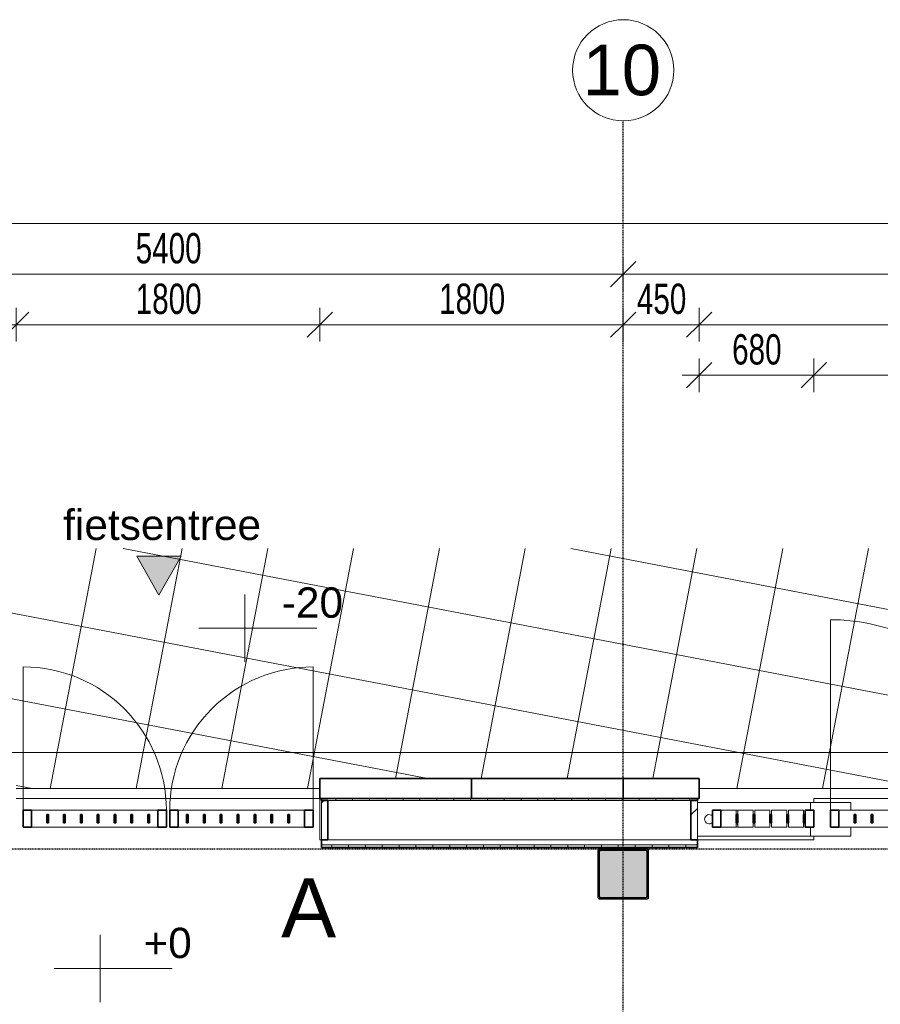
# Model space of a CAD drawing. Header units: millimetres. Extents: x -80560 to 110805, y -11020 to 52719.
# Tile 140 of 152: x 85315 to 90420, y 46877 to 52719. Entities that reach past the tile are written whole.
import ezdxf

# ---------------------------------------------------------------- set-up
doc = ezdxf.new("R2010")
doc.units = ezdxf.units.MM
doc.linetypes.add('CENTER2', pattern=[20, 8, -4, 4, -4])
doc.linetypes.add('DASHED2-1', pattern=[3, 2, -1])
for name, color, linetype, lineweight in [('A-ANNO-DIMS', 211, 'Continuous', 9), ('A-ANNO-DIMS-100', 211, 'Continuous', 9), ('A-ANNO-NOTE', 131, 'Continuous', 18), ('A-DOOR', 31, 'Continuous', 18), ('A-FLOR', 192, 'Continuous', 18), ('A-FLOR-OVHD', 1, 'DASHED2-1', 18), ('A-FLOR-PATT', 8, 'Continuous', 18), ('A-GENM', 13, 'Continuous', 18), ('A-GLAZ-CWMG', 51, 'Continuous', 18), ('A-WALL', 113, 'Continuous', 35), ('A-WALL-PATT', 111, 'Continuous', 35), ('G-ANNO-DIMS', 111, 'Continuous', 9), ('G-ANNO-SYMB', 111, 'Continuous', 9), ('S-COLS', 52, 'Continuous', 18), ('S-GRID', 1, 'Continuous', 9), ('S-GRID-IDEN', 1, 'Continuous', 9)]:
    doc.layers.add(name, color=color, linetype=linetype, lineweight=lineweight)
doc.styles.add('Arial', font='arial.ttf', dxfattribs={"height": 180})
doc.styles.add('Arial_4', font='arial.ttf', dxfattribs={"height": 350})
doc.styles.add('Arial_5', font='arial.ttf', dxfattribs={"height": 300})
doc.styles.add('Arial_6', font='arial.ttf', dxfattribs={"width": 0.7, "height": 180})
doc.dimstyles.new('n3o_1_8', dxfattribs={"dimscale": 304.8, "dimtxt": 183.646692, "dimasz": 0.492126, "dimexe": 0.246063, "dimexo": 0.0625, "dimgap": 0.032808, "dimtad": 1, "dimdec": 0, "dimdsep": 46, "dimtxsty": 'Arial_6', "dimblk1": 'OBLIQUE', "dimblk2": 'OBLIQUE', "dimsah": 1, "dimcen": 0.09, "dimdle": 0.246063, "dimazin": 0, "dimtfac": 1, "dimtdec": 4, "dimtix": 1, "dimtmove": 0, "dimatfit": 3, "dimfxl": 0.246063, "dimfxlon": 1, "dimtvp": 1, "dimtolj": 1, "dimtzin": 0, "dimarcsym": 2})
doc.dimstyles.new('n3o_1_8_0_decimalen', dxfattribs={"dimscale": 304.8, "dimtxt": 183.646692, "dimasz": 0.492126, "dimexe": 0.328084, "dimexo": 0.0625, "dimgap": 0.032808, "dimtad": 1, "dimdec": 0, "dimdsep": 46, "dimtxsty": 'Arial_6', "dimblk1": 'OBLIQUE', "dimblk2": 'OBLIQUE', "dimsah": 1, "dimcen": 0.09, "dimdle": 0.328084, "dimazin": 0, "dimtfac": 1, "dimtdec": 4, "dimtix": 1, "dimtmove": 0, "dimatfit": 3, "dimfxl": 0.328084, "dimfxlon": 1, "dimtvp": 1, "dimtolj": 1, "dimtzin": 0, "dimarcsym": 2})
pattern_1 = [(45, (0, 0), (-141.42136, 141.42136), [])]

# ---------------------------------------------------------------- blocks, each defined once
blk = doc.blocks.new('Leonardo College_EHA_1489_R18_CF_situatie_2020_rvt-1-DO_00 begane grond')
at = {"layer": 'A-FLOR-PATT', "lineweight": 9}
h = blk.add_hatch(dxfattribs=at)
h.set_pattern_fill('FP_25', color=43, style=0, pattern_type=2)
h.set_pattern_definition([(169.149, (24084.14, 38525.2), (-94.128, -491.06), []), (259.149, (24084.14, 38525.2), (491.06, -94.128), [])])
h.paths.add_polyline_path([(14151.7, 9821), (14151.7, 34634), (13184, 34634), (13184, 34771), (12951.7, 34771), (12951.7, 48157), (13184, 48157), (13184, 48216), (18550, 48216), (18550, 48157), (19450, 48157), (19450, 48216), (19700, 48216), (19700, 48157), (20600, 48157), (20600, 48216), (21650, 48216), (21650, 48157), (22550, 48157), (22550, 48216), (23000, 48216), (23000, 48157), (24100, 48157), (24100, 48216), (26625, 48216), (26625, 48202), (26650, 48201.5), (26650, 48157), (28000, 48157), (28000, 48202), (28025, 48202), (28025, 48216), (29775, 48216), (29775, 48202), (29800, 48201), (29800, 48157), (29805, 48157), (29805, 48201), (29825, 48201), (29825, 48166.5), (31125, 48166.5), (31125, 48201), (31145, 48201), (31145, 48157), (31150, 48157), (31150, 48202), (31175, 48202), (31175, 48216), (32800, 48216), (32800, 48157), (33630.7, 48157), (33630.7, 49580.6), (7590.2, 49580.6), (7590.2, 9821), (12289, 9821)], flags=0)
h.paths.add_polyline_path([(10632.4, 32055), (10632.4, 32075), (10622.4, 32075), (10622.4, 32055), (10282.4, 32055), (10282.4, 32075), (10272.4, 32075), (10272.4, 32055), (9932.4, 32055), (9932.4, 32075), (9922.4, 32075), (9922.4, 32055), (9582.4, 32055), (9582.4, 32075), (9572.4, 32075), (9572.4, 32055), (9232.4, 32055), (9232.4, 32075), (9222.4, 32075), (9222.4, 32055), (8882.4, 32055), (8882.4, 32075), (8877.4, 32075), (8877.4, 32655), (10977.4, 32655), (10977.4, 32075), (10972.4, 32075), (10972.4, 32055)], flags=0)
h.paths.add_polyline_path([(67959.7, 48157), (67959.7, 49580.6), (48811.5, 49580.6), (48807.2, 48216), (49300, 48216), (49300, 48157), (51100, 48157), (51100, 48216), (54550, 48216), (54550, 48157), (57250, 48157), (57250, 48216), (60400, 48216), (60400, 48157), (62200, 48157), (62200, 48216), (64450, 48216), (64450, 48157), (67499.3, 48157)], flags=0)
h.paths.add_polyline_path([(27719, 48165.9), (27719, 48210.9), (27991, 48210.9), (27991, 48165.9), (27853.6, 48165.9)], flags=0)
h.paths.add_polyline_path([(27266.3, 48165.9), (26659, 48165.9), (26659, 48210.9), (27711, 48210.9), (27711, 48165.9), (27559.9, 48165.9)], flags=0)
h.paths.add_polyline_path([(31120.2, 48171), (29829, 48171), (29829, 48201), (31120.2, 48201)], flags=0)
at = {"layer": 'A-FLOR', "color": 7}
for p, q in [((60400, 48157), (62200, 48157)), ((64450, 48157), (67959.7, 48157))]:
    blk.add_line(p, q, dxfattribs=at)
blk = doc.blocks.new('NLRS_28_SCO_UN_staalkolom koker betongevuld_gen_CGA - kolom A-1198617-DO_00 begane grond')
at = {"layer": 'S-COLS', "lineweight": 5}
h = blk.add_hatch(dxfattribs=at)
h.set_pattern_fill('FP_167', color=256, style=0, pattern_type=2)
h.set_pattern_definition([(45, (-64000, -47650), (-99.99975, 99.99975), []), (45, (-63915, -47650), (-99.99975, 99.99975), []), (45, (-63910, -47650), (-99.99975, 99.99975), []), (45, (-63905, -47650), (-99.99975, 99.99975), []), (45, (-63900, -47650), (-99.99975, 99.99975), []), (45, (-63895, -47650), (-99.99975, 99.99975), []), (45, (-63890, -47650), (-99.99975, 99.99975), []), (45, (-63885, -47650), (-99.99975, 99.99975), [])])
h.paths.add_polyline_path([(138, -150), (146.5, -146.5), (150, -138), (150, 138), (146.5, 146.5), (138, 150), (-138, 150), (-146.5, 146.5), (-150, 138), (-150, -138), (-146.5, -146.5), (-138, -150), (-24.8, -150)], flags=0)
h.paths.add_polyline_path([(134, -142), (-134, -142), (-139.7, -139.7), (-142, -134), (-142, 134), (-139.7, 139.7), (-134, 142), (134, 142), (139.7, 139.7), (142, 134), (142, -134), (139.7, -139.7)], flags=0)
at = {"layer": 'S-COLS', "lineweight": 9}
blk.add_hatch(color=256, dxfattribs=at).paths.add_polyline_path([(-24.8, -142), (134, -142), (139.7, -139.7), (142, -134), (142, 134), (139.7, 139.7), (134, 142), (-134, 142), (-139.7, 139.7), (-142, 134), (-142, -134), (-139.7, -139.7), (-134, -142)], flags=0)
at = {"layer": 'S-COLS'}
for p, q in [((-150, 138), (-150, -138)), ((-142, -134), (-142, 134)), ((138, 150), (-138, 150)), ((-134, 142), (134, 142)), ((142, 134), (142, -134)), ((150, -138), (150, 138)), ((-138, -150), (138, -150)), ((134, -142), (-134, -142))]:
    blk.add_line(p, q, dxfattribs=at)
at = {"layer": 'S-COLS', "lineweight": 35}
for p, q in [((-142, 134), (-142, -134)), ((134, 142), (-134, 142)), ((142, -134), (142, 134)), ((-134, -142), (134, -142))]:
    blk.add_line(p, q, dxfattribs=at)
at = {"layer": 'S-COLS'}
for centre, radius, start, end in [((-138, 138), 12, 90, 180), ((-134, 134), 8, 90, 180), ((134, 134), 8, 0, 90), ((138, 138), 12, 0, 90), ((-138, -138), 12, 180, 270), ((-134, -134), 8, 180, 270), ((134, -134), 8, 270, 0), ((138, -138), 12, 270, 360)]:
    blk.add_arc(centre, radius, start, end, dxfattribs=at)
at = {"layer": 'S-COLS', "lineweight": 35}
for centre, start, end in [((-134, 134), 90, 180), ((134, 134), 360, 90), ((-134, -134), 180, 270), ((134, -134), 270, 360)]:
    blk.add_arc(centre, 8, start, end, dxfattribs=at)
blk = doc.blocks.new('19112_SW_LeonardoCollege_R2020_rvt-1-DO_00 begane grond')
at = {"layer": 'A-WALL', "color": 50, "lineweight": 9}
for p, q in [((64440, 48075), (65350, 48075)), ((65350, 48075), (65350, 48029)), ((65350, 47929), (65350, 47875)), ((65350, 47875), (64440, 47875))]:
    blk.add_line(p, q, dxfattribs=at)
at = {"color": 50, "lineweight": 9}
blk.add_blockref('NLRS_28_SCO_UN_staalkolom koker betongevuld_gen_CGA - kolom A-1198617-DO_00 begane grond', (64000, 47650), dxfattribs=at)
blk = doc.blocks.new('95251-Leonardo College Leiden_rvt-1-DO_00 begane grond')
at = {"layer": 'A-WALL', "color": 130, "lineweight": 9}
for p, q in [((64440, 48075), (65110, 48075)), ((65110, 48075), (65110, 48029)), ((65110, 47929), (65110, 47875)), ((65110, 47875), (64440, 47875))]:
    blk.add_line(p, q, dxfattribs=at)
for centre, radius, start, end in [((64510, 47975), 27.5, 45, 180), ((64510, 47975), 27.5, 180, 316.13835), ((64665, 47975), 34, 63.65847, 72.80464), ((64665, 47975), 34, 287.19536, 296.34153)]:
    blk.add_arc(centre, radius, start, end, dxfattribs=at)
blk = doc.blocks.new('Rectangular Mullion - 90_n3o_terreinomheining_koker_50x100-30956750-DO_00 begane grond')
at = {"layer": 'A-GLAZ-CWMG'}
for p, q in [((64675, 48029), (64670, 48029)), ((64675, 47929), (64670, 47929))]:
    blk.add_line(p, q, dxfattribs=at)
blk = doc.blocks.new('Rectangular Mullion - 90_n3o_terreinomheining_koker_50x100-33964607-DO_00 begane grond')
at = {"layer": 'A-GLAZ-CWMG', "lineweight": 35}
for p, q in [((0, 50), (-50, 50)), ((-50, 50), (-50, -50)), ((0, -50), (0, 50)), ((-50, -50), (0, -50))]:
    blk.add_line(p, q, dxfattribs=at)
blk = doc.blocks.new('Rectangular Mullion - 90_n3o_terreinomheining_koker_50x100-33964707-DO_00 begane grond')
at = {"layer": 'A-GLAZ-CWMG', "lineweight": 35}
for p, q in [((0, 50), (-50, 50)), ((-50, 50), (-50, -50)), ((0, -50), (0, 50)), ((-50, -50), (0, -50))]:
    blk.add_line(p, q, dxfattribs=at)
blk = doc.blocks.new('Rectangular Mullion - 90_n3o_terreinomheining_koker_50x100-33964653-DO_00 begane grond')
at = {"layer": 'A-GLAZ-CWMG', "lineweight": 35}
for p, q in [((0, 50), (-50, 50)), ((-50, 50), (-50, -50)), ((0, -50), (0, 50)), ((-50, -50), (0, -50))]:
    blk.add_line(p, q, dxfattribs=at)
blk = doc.blocks.new('Rectangular Mullion - 90_n3o_terreinomheining_koker_50x100-33964643-DO_00 begane grond')
at = {"layer": 'A-GLAZ-CWMG', "lineweight": 35}
for p, q in [((-50, 50), (0, 50)), ((-50, -50), (-50, 50)), ((0, 50), (0, -50)), ((0, -50), (-50, -50))]:
    blk.add_line(p, q, dxfattribs=at)
blk = doc.blocks.new('Rectangular Mullion - 90_n3o_terreinomheining_koker_50x100-33964709-DO_00 begane grond')
at = {"layer": 'A-GLAZ-CWMG'}
for p, q in [((78725, 37265), (78725, 37360)), ((78825, 37360), (78825, 37265))]:
    blk.add_line(p, q, dxfattribs=at)
blk = doc.blocks.new('Rectangular Mullion - 90_n3o_terreinomheining_koker_50x100-33964699-DO_00 begane grond')
at = {"layer": 'A-GLAZ-CWMG'}
for p, q in [((78725, 37165), (78725, 37265)), ((78825, 37265), (78825, 37165))]:
    blk.add_line(p, q, dxfattribs=at)
blk = doc.blocks.new('Rectangular Mullion - 90_n3o_terreinomheining_stripstaal_10x50-33964687-DO_00 begane grond')
at = {"layer": 'A-GLAZ-CWMG', "lineweight": 35}
for p, q in [((-5, 25), (5, 25)), ((-5, -25), (-5, 25)), ((5, 25), (5, -25)), ((5, -25), (-5, -25))]:
    blk.add_line(p, q, dxfattribs=at)
blk = doc.blocks.new('Rectangular Mullion - 90_n3o_terreinomheining_koker_50x100-33964632-DO_00 begane grond')
at = {"layer": 'A-GLAZ-CWMG', "lineweight": 35}
for p, q in [((-50, 50), (0, 50)), ((-50, -50), (-50, 50)), ((0, 50), (0, -50)), ((0, -50), (-50, -50))]:
    blk.add_line(p, q, dxfattribs=at)
blk = doc.blocks.new('Rectangular Mullion - 90_n3o_terreinomheining_koker_50x100-33964663-DO_00 begane grond')
at = {"layer": 'A-GLAZ-CWMG'}
for p, q in [((78725, 35935), (78725, 36035)), ((78825, 36035), (78825, 35935))]:
    blk.add_line(p, q, dxfattribs=at)
blk = doc.blocks.new('Rectangular Mullion - 90_n3o_terreinomheining_koker_50x100-33964681-DO_00 begane grond')
at = {"layer": 'A-GLAZ-CWMG'}
for p, q in [((78725, 36435), (78725, 36490)), ((78825, 36490), (78825, 36435))]:
    blk.add_line(p, q, dxfattribs=at)
blk = doc.blocks.new('Rectangular Mullion - 90_n3o_terreinomheining_stripstaal_10x50-33964660-DO_00 begane grond')
at = {"layer": 'A-GLAZ-CWMG', "lineweight": 35}
for p, q in [((-5, 25), (5, 25)), ((-5, -25), (-5, 25)), ((5, 25), (5, -25)), ((5, -25), (-5, -25))]:
    blk.add_line(p, q, dxfattribs=at)
blk = doc.blocks.new('Rectangular Mullion - 90_n3o_terreinomheining_koker_50x100-30957306-DO_00 begane grond')
at = {"layer": 'A-GLAZ-CWMG'}
for p, q in [((57550, 9850), (57550, 9875)), ((57550, 9875), (57640, 9875)), ((57550, 9775), (57550, 9800)), ((57640, 9775), (57550, 9775))]:
    blk.add_line(p, q, dxfattribs=at)
blk = doc.blocks.new('Rectangular Mullion - 90_n3o_terreinomheining_koker_50x100-V68-DO_00 begane grond')
at = {"layer": 'A-GLAZ-CWMG'}
for p, q in [((57450, 9850), (57450, 9875)), ((57450, 9875), (57540, 9875)), ((57540, 9875), (57540, 9850)), ((57450, 9775), (57450, 9800)), ((57540, 9775), (57450, 9775)), ((57540, 9800), (57540, 9775))]:
    blk.add_line(p, q, dxfattribs=at)
blk = doc.blocks.new('Rectangular Mullion - 90_n3o_terreinomheining_stripstaal_10x50-33964604-DO_00 begane grond')
at = {"layer": 'A-GLAZ-CWMG', "lineweight": 35}
for p, q in [((-5, 25), (5, 25)), ((-5, -25), (-5, 25)), ((5, 25), (5, -25)), ((5, -25), (-5, -25))]:
    blk.add_line(p, q, dxfattribs=at)
blk = doc.blocks.new('NLRS_41_GM_WPB_spouwlat-SH_generiek_ISR - 235x38-V102-DO_00 begane grond')
at = {"layer": 'A-GENM'}
h = blk.add_hatch(dxfattribs=at)
h.set_pattern_fill('FP_81', color=256, style=0, pattern_type=2)
h.set_pattern_definition(pattern_1)
h.paths.add_polyline_path([(62248, 47852), (62248, 48087), (62210, 48087), (62210, 47852), (62213.2, 47852)], flags=0)
for p, q in [((62248, 48087), (62210, 48087)), ((62210, 48087), (62210, 47852)), ((62248, 47852), (62248, 48087)), ((62210, 47852), (62248, 47852))]:
    blk.add_line(p, q, dxfattribs=at)
blk = doc.blocks.new('Rectangular Mullion - 90_n3o_terreinomheining_koker_50x100-33965620-DO_00 begane grond')
at = {"layer": 'A-GLAZ-CWMG', "lineweight": 35}
for p, q in [((-50, 50), (0, 50)), ((-50, -50), (-50, 50)), ((0, 50), (0, -50)), ((0, -50), (-50, -50))]:
    blk.add_line(p, q, dxfattribs=at)
blk = doc.blocks.new('00_n3o_symbool_swingangle - std-33960358-DO_00 begane grond')
at = {"layer": 'A-DOOR'}
blk.add_line((-415, 14), (-415, 864), dxfattribs=at)
blk.add_arc((-415, 14), 850, 360, 90, dxfattribs=at)
blk = doc.blocks.new('00_n3o_symbool_swingangle - std-33960362-DO_00 begane grond')
at = {"layer": 'A-DOOR'}
blk.add_line((-415, -14), (-415, -864), dxfattribs=at)
blk.add_arc((-415, -14), 850, 270, 0, dxfattribs=at)
blk = doc.blocks.new('00_n3o_symbool_swingangle - std-33982224-DO_00 begane grond')
at = {"layer": 'A-DOOR'}
blk.add_line((-415, 14), (-415, 1144), dxfattribs=at)
blk.add_arc((-415, 14), 1130, 360, 90, dxfattribs=at)
blk = doc.blocks.new('NLRS_41_GM_WPB_spouwlat-SH_generiek_ISR - 235x38-V254-DO_00 begane grond')
at = {"layer": 'A-GENM'}
h = blk.add_hatch(dxfattribs=at)
h.set_pattern_fill('FP_78', color=256, style=0, pattern_type=2)
h.set_pattern_definition(pattern_1)
h.paths.add_polyline_path([(64402, 47852), (64440, 47852), (64440, 48087), (64402, 48087), (64402, 47914.3)], flags=0)
for p, q in [((64440, 48087), (64402, 48087)), ((64402, 48087), (64402, 47852)), ((64440, 47852), (64440, 48087)), ((64402, 47852), (64440, 47852))]:
    blk.add_line(p, q, dxfattribs=at)
blk = doc.blocks.new('Rectangular Mullion - 90_n3o_terreinomheining_koker_50x100-33964662-DO_00 begane grond')
at = {"layer": 'A-GLAZ-CWMG'}
for p, q in [((50915, 48029), (51010, 48029)), ((51010, 47929), (50915, 47929))]:
    blk.add_line(p, q, dxfattribs=at)
blk = doc.blocks.new('Rectangular Mullion - 90_n3o_terreinomheining_koker_50x100-33964694-DO_00 begane grond')
at = {"layer": 'A-GLAZ-CWMG'}
for p, q in [((50085, 48029), (50140, 48029)), ((50140, 47929), (50085, 47929))]:
    blk.add_line(p, q, dxfattribs=at)
blk = doc.blocks.new('Rectangular Mullion - 90_n3o_terreinomheining_stripstaal_10x50-33964665-DO_00 begane grond')
at = {"layer": 'A-GLAZ-CWMG', "lineweight": 35}
for p, q in [((-5, 25), (5, 25)), ((-5, -25), (-5, 25)), ((5, 25), (5, -25)), ((5, -25), (-5, -25))]:
    blk.add_line(p, q, dxfattribs=at)
blk = doc.blocks.new('Grid - r_3_0mm-316018-DO_00 begane grond')
at = {"layer": 'S-GRID-IDEN'}
blk.add_circle((0, 0), 3, dxfattribs=at)
blk = doc.blocks.new('DIMBLOCK15-DO_00 begane grond')
at = {"layer": 'A-ANNO-DIMS-100'}
for p, q in [((83494.8, 51309.5), (83494.8, 51109.5)), ((83494.8, 51209.5), (83494.8, 51309.5)), ((88894.8, 51309.5), (88894.8, 51109.5)), ((88894.8, 51209.5), (88894.8, 51309.5)), ((83494.8, 51209.5), (83569.8, 51284.5)), ((88894.8, 51209.5), (88969.8, 51284.5)), ((83494.8, 51209.5), (83419.8, 51134.5)), ((83494.8, 51209.5), (88894.8, 51209.5)), ((88894.8, 51209.5), (88819.8, 51134.5))]:
    blk.add_line(p, q, dxfattribs=at)
at = {"layer": 'A-ANNO-DIMS-100', "color": 0, "insert": (86002.7, 51453.2), "char_height": 180, "width": 461.094, "attachment_point": 1, "line_spacing_factor": 0.941778, "style": 'Arial_6'}
blk.add_mtext('5400', dxfattribs=at)
blk = doc.blocks.new('_Oblique')
at = {"color": 0, "linetype": 'ByBlock', "lineweight": -2}
blk.add_line((-0.5, -0.5), (0.5, 0.5), dxfattribs=at)
blk = doc.blocks.new('DIMBLOCK16-DO_00 begane grond')
at = {"layer": 'A-ANNO-DIMS-100'}
for p, q in [((88894.8, 51309.5), (88894.8, 51109.5)), ((88894.8, 51209.5), (88894.8, 51309.5)), ((94294.8, 51309.5), (94294.8, 51109.5)), ((94294.8, 51209.5), (94294.8, 51309.5)), ((88894.8, 51209.5), (88969.8, 51284.5)), ((94294.8, 51209.5), (94369.8, 51284.5)), ((88894.8, 51209.5), (88819.8, 51134.5)), ((88894.8, 51209.5), (94294.8, 51209.5)), ((94294.8, 51209.5), (94219.8, 51134.5))]:
    blk.add_line(p, q, dxfattribs=at)
at = {"layer": 'A-ANNO-DIMS-100', "color": 0, "insert": (91402.7, 51453.2), "char_height": 180, "width": 461.094, "attachment_point": 1, "line_spacing_factor": 0.941778, "style": 'Arial_6'}
blk.add_mtext('5400', dxfattribs=at)
blk = doc.blocks.new('00_n3o_sym_entreepijltje - fietsentree_1_8mm-3809541-DO_00 begane grond')
at = {"layer": 'A-ANNO-NOTE', "lineweight": 9}
blk.add_hatch(color=256, dxfattribs=at).paths.add_polyline_path([(-1.319, -2.322), (0, 0), (1.311, -2.322)], flags=0)
at = {"layer": 'A-ANNO-NOTE'}
for p, q in [((0, 0), (-1.319, -2.322)), ((1.311, -2.322), (0, 0)), ((-1.319, -2.322), (1.311, -2.322))]:
    blk.add_line(p, q, dxfattribs=at)
blk = doc.blocks.new('DIMBLOCK59-DO_00 begane grond')
at = {"layer": 'A-ANNO-DIMS-100'}
for p, q in [((37923.8, 51509.5), (37998.8, 51584.5)), ((37923.8, 51434.5), (37923.8, 51584.5)), ((104065.3, 51509.5), (104140.3, 51584.5)), ((104065.3, 51434.5), (104065.3, 51584.5)), ((37848.8, 51509.5), (104140.3, 51509.5)), ((37923.8, 51509.5), (37848.8, 51434.5)), ((37923.8, 51509.5), (37923.8, 51434.5)), ((104065.3, 51509.5), (103990.3, 51434.5)), ((104065.3, 51509.5), (104065.3, 51434.5))]:
    blk.add_line(p, q, dxfattribs=at)
at = {"layer": 'A-ANNO-DIMS-100', "color": 0, "insert": (70754.4, 51753.2), "char_height": 180, "width": 576.368, "attachment_point": 1, "line_spacing_factor": 0.941778, "style": 'Arial_6'}
blk.add_mtext('66142', dxfattribs=at)
blk = doc.blocks.new('Spot Elevations - default-305554-DO_00 begane grond')
at = {"layer": 'G-ANNO-DIMS'}
for p, q in [((0, 2), (0, -2)), ((4.277, 0), (-2.723, 0))]:
    blk.add_line(p, q, dxfattribs=at)
blk = doc.blocks.new('DIMBLOCK493-DO_00 begane grond')
at = {"layer": 'A-ANNO-DIMS-100'}
for p, q in [((83494.8, 51009.5), (83494.8, 50809.5)), ((83494.8, 50909.5), (83494.8, 51009.5)), ((85294.8, 50809.5), (85294.8, 51009.5)), ((83494.8, 50909.5), (83569.8, 50984.5)), ((85294.8, 50909.5), (85369.8, 50984.5)), ((83494.8, 50909.5), (83419.8, 50834.5)), ((83494.8, 50909.5), (85294.8, 50909.5)), ((85294.8, 50909.5), (85219.8, 50834.5)), ((85294.8, 50909.5), (85294.8, 50809.5))]:
    blk.add_line(p, q, dxfattribs=at)
at = {"layer": 'A-ANNO-DIMS-100', "color": 0, "insert": (84202.7, 51153.2), "char_height": 180, "width": 461.094, "attachment_point": 1, "line_spacing_factor": 0.941778, "style": 'Arial_6'}
blk.add_mtext('1800', dxfattribs=at)
blk = doc.blocks.new('DIMBLOCK494-DO_00 begane grond')
at = {"layer": 'A-ANNO-DIMS-100'}
for p, q in [((85294.8, 50809.5), (85294.8, 51009.5)), ((87094.8, 50809.5), (87094.8, 51009.5)), ((85294.8, 50909.5), (85369.8, 50984.5)), ((87094.8, 50909.5), (87169.8, 50984.5)), ((85294.8, 50909.5), (85219.8, 50834.5)), ((85294.8, 50909.5), (87094.8, 50909.5)), ((85294.8, 50909.5), (85294.8, 50809.5)), ((87094.8, 50909.5), (87019.8, 50834.5)), ((87094.8, 50909.5), (87094.8, 50809.5))]:
    blk.add_line(p, q, dxfattribs=at)
at = {"layer": 'A-ANNO-DIMS-100', "color": 0, "insert": (86002.7, 51153.2), "char_height": 180, "width": 461.094, "attachment_point": 1, "line_spacing_factor": 0.941778, "style": 'Arial_6'}
blk.add_mtext('1800', dxfattribs=at)
blk = doc.blocks.new('DIMBLOCK495-DO_00 begane grond')
at = {"layer": 'A-ANNO-DIMS-100'}
for p, q in [((87094.8, 50809.5), (87094.8, 51009.5)), ((88894.8, 51009.5), (88894.8, 50809.5)), ((88894.8, 50909.5), (88894.8, 51009.5)), ((87094.8, 50909.5), (87169.8, 50984.5)), ((88894.8, 50909.5), (88969.8, 50984.5)), ((87094.8, 50909.5), (87019.8, 50834.5)), ((87094.8, 50909.5), (88894.8, 50909.5)), ((87094.8, 50909.5), (87094.8, 50809.5)), ((88894.8, 50909.5), (88819.8, 50834.5))]:
    blk.add_line(p, q, dxfattribs=at)
at = {"layer": 'A-ANNO-DIMS-100', "color": 0, "insert": (87802.7, 51153.2), "char_height": 180, "width": 461.094, "attachment_point": 1, "line_spacing_factor": 0.941778, "style": 'Arial_6'}
blk.add_mtext('1800', dxfattribs=at)
blk = doc.blocks.new('DIMBLOCK496-DO_00 begane grond')
at = {"layer": 'A-ANNO-DIMS-100'}
for p, q in [((88894.8, 51009.5), (88894.8, 50809.5)), ((88894.8, 50909.5), (88894.8, 51009.5)), ((89344.8, 50809.5), (89344.8, 51009.5)), ((88894.8, 50909.5), (88969.8, 50984.5)), ((89344.8, 50909.5), (89419.8, 50984.5)), ((88894.8, 50909.5), (88819.8, 50834.5)), ((88894.8, 50909.5), (89344.8, 50909.5)), ((89344.8, 50909.5), (89269.8, 50834.5)), ((89344.8, 50909.5), (89344.8, 50809.5))]:
    blk.add_line(p, q, dxfattribs=at)
at = {"layer": 'A-ANNO-DIMS-100', "color": 0, "insert": (88975.7, 51153.2), "char_height": 180, "width": 345.821, "attachment_point": 1, "line_spacing_factor": 0.941778, "style": 'Arial_6'}
blk.add_mtext('450', dxfattribs=at)
blk = doc.blocks.new('DIMBLOCK497-DO_00 begane grond')
at = {"layer": 'A-ANNO-DIMS-100'}
for p, q in [((89344.8, 50809.5), (89344.8, 51009.5)), ((93844.8, 50809.5), (93844.8, 51009.5)), ((89344.8, 50909.5), (89419.8, 50984.5)), ((93844.8, 50909.5), (93919.8, 50984.5)), ((89344.8, 50909.5), (89269.8, 50834.5)), ((89344.8, 50909.5), (93844.8, 50909.5)), ((89344.8, 50909.5), (89344.8, 50809.5)), ((93844.8, 50909.5), (93769.8, 50834.5)), ((93844.8, 50909.5), (93844.8, 50809.5))]:
    blk.add_line(p, q, dxfattribs=at)
at = {"layer": 'A-ANNO-DIMS-100', "color": 0, "insert": (91402.7, 51153.2), "char_height": 180, "width": 461.094, "attachment_point": 1, "line_spacing_factor": 0.941778, "style": 'Arial_6'}
blk.add_mtext('4500', dxfattribs=at)
blk = doc.blocks.new('DIMBLOCK506-DO_00 begane grond')
at = {"layer": 'A-ANNO-DIMS-100'}
for p, q in [((89344.8, 50509.5), (89344.8, 50709.5)), ((90024.8, 50509.5), (90024.8, 50709.5)), ((89344.8, 50609.5), (89419.8, 50684.5)), ((90024.8, 50609.5), (90099.8, 50684.5)), ((89244.8, 50609.5), (90024.8, 50609.5)), ((89344.8, 50609.5), (89269.8, 50534.5)), ((89344.8, 50609.5), (89344.8, 50509.5)), ((90024.8, 50609.5), (89949.8, 50534.5)), ((90024.8, 50609.5), (90024.8, 50509.5))]:
    blk.add_line(p, q, dxfattribs=at)
at = {"layer": 'A-ANNO-DIMS-100', "color": 0, "insert": (89540.7, 50853.2), "char_height": 180, "width": 345.821, "attachment_point": 1, "line_spacing_factor": 0.941778, "style": 'Arial_6'}
blk.add_mtext('680', dxfattribs=at)
blk = doc.blocks.new('DIMBLOCK507-DO_00 begane grond')
at = {"layer": 'A-ANNO-DIMS-100'}
for p, q in [((90024.8, 50509.5), (90024.8, 50709.5)), ((92504.8, 50509.5), (92504.8, 50709.5)), ((90024.8, 50609.5), (90099.8, 50684.5)), ((92504.8, 50609.5), (92579.8, 50684.5)), ((90024.8, 50609.5), (89949.8, 50534.5)), ((90024.8, 50609.5), (92504.8, 50609.5)), ((90024.8, 50609.5), (90024.8, 50509.5)), ((92504.8, 50609.5), (92429.8, 50534.5)), ((92504.8, 50609.5), (92504.8, 50509.5))]:
    blk.add_line(p, q, dxfattribs=at)
at = {"layer": 'A-ANNO-DIMS-100', "color": 0, "insert": (91072.7, 50853.2), "char_height": 180, "width": 461.094, "attachment_point": 1, "line_spacing_factor": 0.941778, "style": 'Arial_6'}
blk.add_mtext('2480', dxfattribs=at)

msp = doc.modelspace()

# ---------------------------------------------------------------- hatches: boundary and pattern name
at = {"layer": 'A-WALL-PATT', "lineweight": 18}
h = msp.add_hatch(dxfattribs=at)
h.set_pattern_fill('FP_233', color=256, angle=-270, style=0, pattern_type=2)
h.set_pattern_definition([(270, (87989.07, 48099), (100, 4e-13), [])])
h.paths.add_polyline_path([(102892.8, 48087), (103793.8, 48087), (103793.8, 48099), (102854.8, 48099), (102854.8, 48087)], flags=0)
h.paths.add_polyline_path([(100134.8, 48087), (100134.8, 48099), (99254.8, 48099), (99254.8, 48087), (100096.8, 48087)], flags=0)
h.paths.add_polyline_path([(94734.8, 48087), (94734.8, 48099), (93854.8, 48099), (93854.8, 48087), (94696.8, 48087)], flags=0)
h.paths.add_polyline_path([(88870.1, 48087), (89334.8, 48087), (89334.8, 48099), (87104.8, 48099), (87104.8, 48087), (88576.4, 48087)], flags=0)
h.paths.add_polyline_path([(85284.8, 48087), (85284.8, 48099), (82154.8, 48099), (82154.8, 48087), (85246.8, 48087)], flags=0)
h.paths.add_polyline_path([(76242.2, 48087), (79434.8, 48087), (79434.8, 48099), (76004.8, 48099), (76004.8, 48087), (76042.8, 48087)], flags=0)
h.paths.add_polyline_path([(74184.8, 48087), (74184.8, 48099), (72184.3, 48099), (72184.3, 48087), (74146.8, 48087)], flags=0)
h = msp.add_hatch(dxfattribs=at)
h.set_pattern_fill('FP_234', color=256, angle=90, style=0, pattern_type=2)
h.set_pattern_definition([(90, (87865.57, 47808), (-100, 6e-15), [])])
h.paths.add_polyline_path([(84758.7, 47808), (85284.8, 47808), (85284.8, 47824), (82154.8, 47824), (82154.8, 47808), (84465, 47808)], flags=0)
h.paths.add_polyline_path([(72424.4, 47808), (74184.8, 47808), (74184.8, 47824), (72228.3, 47824), (72228.3, 47808)], flags=0)
h.paths.add_polyline_path([(103260, 47808), (103502.8, 47808), (103502.8, 47824), (102854.8, 47824), (102854.8, 47808), (102966.3, 47808)], flags=0)
h.paths.add_polyline_path([(100029.6, 47808), (100134.8, 47808), (100134.8, 47824), (99254.8, 47824), (99254.8, 47808), (99442.3, 47808)], flags=0)
h.paths.add_polyline_path([(76004.8, 47808), (79434.8, 47808), (79434.8, 47824), (76004.8, 47824)], flags=0)
h.paths.add_polyline_path([(94156.2, 47808), (94734.8, 47808), (94734.8, 47824), (93854.8, 47824), (93854.8, 47808)], flags=0)
h.paths.add_polyline_path([(89163.7, 47808), (89334.8, 47808), (89334.8, 47824), (87104.8, 47824), (87104.8, 47808), (88870.1, 47808)], flags=0)

# ---------------------------------------------------------------- linework, layer by layer
at = {"layer": 'A-FLOR'}
for p, q in [((87094.8, 48099), (85294.8, 48099)), ((87094.8, 47852), (87094.8, 48099)), ((92504.8, 48099), (90024.8, 48099)), ((90024.8, 48099), (90024.8, 48075)), ((87104.8, 47852), (87094.8, 47852)), ((90024.8, 47852), (89334.8, 47852)), ((90024.8, 47875), (90024.8, 47852))]:
    msp.add_line(p, q, dxfattribs=at)
at = {"layer": 'A-FLOR-OVHD'}
msp.add_line((37923.8, 48371), (104065.3, 48371), dxfattribs=at)
at = {"layer": 'A-WALL'}
for p, q in [((87094.8, 48216), (87094.8, 48099)), ((89344.8, 48216), (87094.8, 48216)), ((87994.8, 48099), (87994.8, 48216)), ((88894.8, 48099), (88894.8, 48216)), ((89344.8, 48099), (89344.8, 48216)), ((87094.8, 48099), (89344.8, 48099)), ((87104.8, 48099), (87104.8, 48087)), ((87104.8, 48087), (87142.8, 48087)), ((87142.8, 48087), (87142.8, 47852)), ((89296.8, 47852), (89296.8, 48087)), ((89296.8, 48087), (89334.8, 48087)), ((89334.8, 48087), (89334.8, 48099)), ((87142.8, 47852), (87104.8, 47852)), ((87104.8, 47852), (87104.8, 47808)), ((89334.8, 47852), (89296.8, 47852)), ((89334.8, 47808), (89334.8, 47852)), ((87104.8, 47808), (89334.8, 47808))]:
    msp.add_line(p, q, dxfattribs=at)
at = {"layer": 'A-WALL', "lineweight": 18}
for p, q in [((89296.8, 48087), (87142.8, 48087)), ((87142.8, 47852), (89296.8, 47852)), ((89334.8, 47824), (87104.8, 47824))]:
    msp.add_line(p, q, dxfattribs=at)
at = {"layer": 'S-GRID', "linetype": 'CENTER2', "lineweight": 25}
for p, q in [((88894.8, 4383.3), (88894.8, 52119.1)), ((29945.3, 47800), (110204.9, 47800))]:
    msp.add_line(p, q, dxfattribs=at)

# ---------------------------------------------------------------- block references
at = {"color": 250, "lineweight": 5}
for name in ['Leonardo College_EHA_1489_R18_CF_situatie_2020_rvt-1-DO_00 begane grond', '19112_SW_LeonardoCollege_R2020_rvt-1-DO_00 begane grond', '95251-Leonardo College Leiden_rvt-1-DO_00 begane grond']:
    msp.add_blockref(name, (24894.8, 0), dxfattribs=at)
at = {"layer": 'A-ANNO-NOTE', "xscale": 100, "yscale": 100, "zscale": 100, "rotation": 180}
msp.add_blockref('00_n3o_sym_entreepijltje - fietsentree_1_8mm-3809541-DO_00 begane grond', (86140.4, 49303.8), dxfattribs=at)
at = {"layer": 'A-DOOR'}
for name, p in [('00_n3o_symbool_swingangle - std-33982224-DO_00 begane grond', (90539.8, 48015)), ('00_n3o_symbool_swingangle - std-33960358-DO_00 begane grond', (85749.8, 48015))]:
    msp.add_blockref(name, p, dxfattribs=at)
at = {"layer": 'A-DOOR', "rotation": 180}
msp.add_blockref('00_n3o_symbool_swingangle - std-33960362-DO_00 begane grond', (86639.8, 48015), dxfattribs=at)
at = {"layer": 'A-GENM'}
for name in ['NLRS_41_GM_WPB_spouwlat-SH_generiek_ISR - 235x38-V102-DO_00 begane grond', 'NLRS_41_GM_WPB_spouwlat-SH_generiek_ISR - 235x38-V254-DO_00 begane grond']:
    msp.add_blockref(name, (24894.8, 0), dxfattribs=at)
at = {"layer": 'A-GLAZ-CWMG'}
for name, p, rotation in [('Rectangular Mullion - 90_n3o_terreinomheining_koker_50x100-33964707-DO_00 begane grond', (85334.8, 47979), 180), ('Rectangular Mullion - 90_n3o_terreinomheining_koker_50x100-33964709-DO_00 begane grond', (122744.8, -30796), 89.99999999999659), ('Rectangular Mullion - 90_n3o_terreinomheining_koker_50x100-33964699-DO_00 begane grond', (122744.8, -30796), 90.00000000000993), ('Rectangular Mullion - 90_n3o_terreinomheining_koker_50x100-33964699-DO_00 begane grond', (122844.8, -30796), 90.00000000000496), ('Rectangular Mullion - 90_n3o_terreinomheining_koker_50x100-33964699-DO_00 begane grond', (122944.8, -30796), 90.00000000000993), ('Rectangular Mullion - 90_n3o_terreinomheining_koker_50x100-33964699-DO_00 begane grond', (123044.8, -30796), 90.00000000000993), ('Rectangular Mullion - 90_n3o_terreinomheining_koker_50x100-33964699-DO_00 begane grond', (123144.8, -30796), 90.00000000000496), ('Rectangular Mullion - 90_n3o_terreinomheining_koker_50x100-33964699-DO_00 begane grond', (123244.8, -30796), 90.00000000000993), ('Rectangular Mullion - 90_n3o_terreinomheining_koker_50x100-33964681-DO_00 begane grond', (122744.8, -30796), 90), ('Rectangular Mullion - 90_n3o_terreinomheining_koker_50x100-33964663-DO_00 begane grond', (122344.8, -30796), 90.00000000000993), ('Rectangular Mullion - 90_n3o_terreinomheining_koker_50x100-33964663-DO_00 begane grond', (122444.8, -30796), 90.00000000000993), ('Rectangular Mullion - 90_n3o_terreinomheining_koker_50x100-33964663-DO_00 begane grond', (122544.8, -30796), 90.00000000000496), ('Rectangular Mullion - 90_n3o_terreinomheining_koker_50x100-33964663-DO_00 begane grond', (122644.8, -30796), 90.00000000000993), ('Rectangular Mullion - 90_n3o_terreinomheining_koker_50x100-33964663-DO_00 begane grond', (122744.8, -30796), 90.00000000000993), ('Rectangular Mullion - 90_n3o_terreinomheining_koker_50x100-33964663-DO_00 begane grond', (122844.8, -30796), 90.00000000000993), ('Rectangular Mullion - 90_n3o_terreinomheining_koker_50x100-33964607-DO_00 begane grond', (89424.8, 47979), 180), ('Rectangular Mullion - 90_n3o_terreinomheining_koker_50x100-30957306-DO_00 begane grond', (147114.8, 57804), 180), ('Rectangular Mullion - 90_n3o_terreinomheining_koker_50x100-V68-DO_00 begane grond', (147114.8, 57804), 180), ('Rectangular Mullion - 90_n3o_terreinomheining_koker_50x100-V68-DO_00 begane grond', (147214.8, 57804), 180), ('Rectangular Mullion - 90_n3o_terreinomheining_koker_50x100-V68-DO_00 begane grond', (147314.8, 57804), 180), ('Rectangular Mullion - 90_n3o_terreinomheining_koker_50x100-V68-DO_00 begane grond', (147414.8, 57804), 180), ('Rectangular Mullion - 90_n3o_terreinomheining_koker_50x100-33964707-DO_00 begane grond', (90124.8, 47979), 180), ('Rectangular Mullion - 90_n3o_terreinomheining_koker_50x100-33964709-DO_00 begane grond', (127534.8, -30796), 89.99999999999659), ('Rectangular Mullion - 90_n3o_terreinomheining_koker_50x100-33964699-DO_00 begane grond', (127534.8, -30796), 90.00000000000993), ('Rectangular Mullion - 90_n3o_terreinomheining_koker_50x100-33964699-DO_00 begane grond', (127634.8, -30796), 90.00000000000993)]:
    msp.add_blockref(name, p, dxfattribs=dict(at, rotation=rotation))
for name, p in [('Rectangular Mullion - 90_n3o_terreinomheining_koker_50x100-33964694-DO_00 begane grond', (35994.8, 0)), ('Rectangular Mullion - 90_n3o_terreinomheining_koker_50x100-33964662-DO_00 begane grond', (35994.8, 0)), ('Rectangular Mullion - 90_n3o_terreinomheining_koker_50x100-33964653-DO_00 begane grond', (87054.8, 47979)), ('Rectangular Mullion - 90_n3o_terreinomheining_koker_50x100-30956750-DO_00 begane grond', (24894.8, 0))]:
    msp.add_blockref(name, p, dxfattribs=at)
at = {"layer": 'A-GLAZ-CWMG', "extrusion": (0, 0, -1), "rotation": 180}
for name, p in [('Rectangular Mullion - 90_n3o_terreinomheining_koker_50x100-33964643-DO_00 begane grond', (-86184.8, 47979)), ('Rectangular Mullion - 90_n3o_terreinomheining_koker_50x100-33965620-DO_00 begane grond', (-90024.8, 47979)), ('Rectangular Mullion - 90_n3o_terreinomheining_stripstaal_10x50-33964687-DO_00 begane grond', (-85479.8, 47979)), ('Rectangular Mullion - 90_n3o_terreinomheining_stripstaal_10x50-33964687-DO_00 begane grond', (-85579.8, 47979)), ('Rectangular Mullion - 90_n3o_terreinomheining_stripstaal_10x50-33964687-DO_00 begane grond', (-85679.8, 47979)), ('Rectangular Mullion - 90_n3o_terreinomheining_stripstaal_10x50-33964687-DO_00 begane grond', (-85779.8, 47979)), ('Rectangular Mullion - 90_n3o_terreinomheining_stripstaal_10x50-33964687-DO_00 begane grond', (-85879.8, 47979)), ('Rectangular Mullion - 90_n3o_terreinomheining_stripstaal_10x50-33964687-DO_00 begane grond', (-85979.8, 47979)), ('Rectangular Mullion - 90_n3o_terreinomheining_stripstaal_10x50-33964687-DO_00 begane grond', (-86079.8, 47979)), ('Rectangular Mullion - 90_n3o_terreinomheining_stripstaal_10x50-33964604-DO_00 begane grond', (-89569.8, 47979)), ('Rectangular Mullion - 90_n3o_terreinomheining_stripstaal_10x50-33964604-DO_00 begane grond', (-89669.8, 47979)), ('Rectangular Mullion - 90_n3o_terreinomheining_stripstaal_10x50-33964604-DO_00 begane grond', (-89769.8, 47979)), ('Rectangular Mullion - 90_n3o_terreinomheining_stripstaal_10x50-33964604-DO_00 begane grond', (-89869.8, 47979)), ('Rectangular Mullion - 90_n3o_terreinomheining_stripstaal_10x50-33964604-DO_00 begane grond', (-89969.8, 47979)), ('Rectangular Mullion - 90_n3o_terreinomheining_stripstaal_10x50-33964687-DO_00 begane grond', (-90269.8, 47979)), ('Rectangular Mullion - 90_n3o_terreinomheining_stripstaal_10x50-33964687-DO_00 begane grond', (-90369.8, 47979))]:
    msp.add_blockref(name, p, dxfattribs=at)
at = {"layer": 'A-GLAZ-CWMG', "extrusion": (0, 0, -1)}
for name, p in [('Rectangular Mullion - 90_n3o_terreinomheining_koker_50x100-33964632-DO_00 begane grond', (-86204.8, 47979)), ('Rectangular Mullion - 90_n3o_terreinomheining_stripstaal_10x50-33964660-DO_00 begane grond', (-86309.8, 47979)), ('Rectangular Mullion - 90_n3o_terreinomheining_stripstaal_10x50-33964660-DO_00 begane grond', (-86409.8, 47979)), ('Rectangular Mullion - 90_n3o_terreinomheining_stripstaal_10x50-33964660-DO_00 begane grond', (-86509.8, 47979)), ('Rectangular Mullion - 90_n3o_terreinomheining_stripstaal_10x50-33964660-DO_00 begane grond', (-86609.8, 47979)), ('Rectangular Mullion - 90_n3o_terreinomheining_stripstaal_10x50-33964660-DO_00 begane grond', (-86709.8, 47979)), ('Rectangular Mullion - 90_n3o_terreinomheining_stripstaal_10x50-33964660-DO_00 begane grond', (-86809.8, 47979)), ('Rectangular Mullion - 90_n3o_terreinomheining_stripstaal_10x50-33964665-DO_00 begane grond', (-86909.8, 47979))]:
    msp.add_blockref(name, p, dxfattribs=at)
at = {"layer": 'G-ANNO-DIMS', "xscale": 99.99999999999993, "yscale": 99.99999999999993, "zscale": 99.99999999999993}
for p in [(86650.4, 49108.7), (85791.2, 47089.2)]:
    msp.add_blockref('Spot Elevations - default-305554-DO_00 begane grond', p, dxfattribs=at)
at = {"layer": 'S-GRID-IDEN', "xscale": 99.99999999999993, "yscale": 99.99999999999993, "zscale": 99.99999999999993}
msp.add_blockref('Grid - r_3_0mm-316018-DO_00 begane grond', (88894.8, 52419.1), dxfattribs=at)

# ---------------------------------------------------------------- texts
at = {"layer": 'A-ANNO-NOTE', "lineweight": 9, "insert": (85572.6, 49812), "char_height": 180, "width": 1346.835, "attachment_point": 1, "style": 'Arial'}
msp.add_mtext('fietsentree', dxfattribs=at)
at = {"layer": 'G-ANNO-DIMS', "char_height": 180, "attachment_point": 1, "line_spacing_factor": 0.941778, "style": 'Arial'}
for s, insert, width in [('-20', (86869.5, 49350.8), 434.117), ('+0', (86048.8, 47331.3), 341.564)]:
    msp.add_mtext(s, dxfattribs=dict(at, insert=insert, width=width))
at = {"layer": 'G-ANNO-SYMB', "insert": (86865.7, 47624.9), "char_height": 350, "width": 400.844, "attachment_point": 1, "style": 'Arial_4'}
msp.add_mtext('A', dxfattribs=at)
at = {"layer": 'S-GRID-IDEN', "insert": (88653.2, 52570.9), "char_height": 300, "width": 577.215, "attachment_point": 1, "style": 'Arial_5'}
msp.add_mtext('10', dxfattribs=at)

# ---------------------------------------------------------------- dimensions: what is measured, and where the dimension line sits
at = {"layer": 'A-ANNO-DIMS'}
for base, p1, p2, dimstyle, override, picture, middle in [((104065.3189632, 51509.5083094), (37923.8189632, 51434.5083094), (104065.3189632, 51434.5083094), 'n3o_1_8', {"dimpost": '<>', "dimfxl": 66141.5}, 'DIMBLOCK59-DO_00 begane grond', (70994.5689632, 51611.4114478)), ((88894.8, 51209.5), (83494.8, 51309.5), (88894.8, 51309.5), 'n3o_1_8_0_decimalen', {"dimpost": '<>', "dimfxl": 5400}, 'DIMBLOCK15-DO_00 begane grond', (86194.8, 51311.4)), ((94294.8, 51209.5), (88894.8, 51309.5), (94294.8, 51309.5), 'n3o_1_8_0_decimalen', {"dimpost": '<>', "dimfxl": 5400}, 'DIMBLOCK16-DO_00 begane grond', (91594.8, 51311.4)), ((85294.8, 50909.5), (83494.8, 51009.5), (85294.8, 50809.5), 'n3o_1_8_0_decimalen', {"dimpost": '<>', "dimfxl": 1811.077028}, 'DIMBLOCK493-DO_00 begane grond', (84394.8, 51011.4)), ((87094.8, 50909.5), (85294.8, 50809.5), (87094.8, 50809.5), 'n3o_1_8_0_decimalen', {"dimpost": '<>', "dimfxl": 1800}, 'DIMBLOCK494-DO_00 begane grond', (86194.8, 51011.4)), ((88894.8, 50909.5), (87094.8, 50809.5), (88894.8, 51009.5), 'n3o_1_8_0_decimalen', {"dimpost": '<>', "dimfxl": 1811.077028}, 'DIMBLOCK495-DO_00 begane grond', (87994.8, 51011.4)), ((89344.8, 50909.5), (88894.8, 51009.5), (89344.8, 50809.5), 'n3o_1_8_0_decimalen', {"dimpost": '<>', "dimfxl": 492.44289}, 'DIMBLOCK496-DO_00 begane grond', (89119.8, 51011.4)), ((93844.8, 50909.5), (89344.8, 50809.5), (93844.8, 50809.5), 'n3o_1_8_0_decimalen', {"dimpost": '<>', "dimfxl": 4500}, 'DIMBLOCK497-DO_00 begane grond', (91594.8, 51011.4)), ((90024.8, 50609.5), (89344.8, 50509.5), (90024.8, 50509.5), 'n3o_1_8_0_decimalen', {"dimpost": '<>', "dimfxl": 680}, 'DIMBLOCK506-DO_00 begane grond', (89684.8, 50711.4)), ((92504.8, 50609.5), (90024.8, 50509.5), (92504.8, 50509.5), 'n3o_1_8_0_decimalen', {"dimpost": '<>', "dimfxl": 2480}, 'DIMBLOCK507-DO_00 begane grond', (91264.8, 50711.4))]:
    dim = msp.add_linear_dim(base=base, p1=p1, p2=p2, dimstyle=dimstyle, override=override, dxfattribs=at)
    dim.commit()
    dim.dimension.update_dxf_attribs({"geometry": picture, "text_midpoint": middle})

doc.saveas('drawing.dxf')
